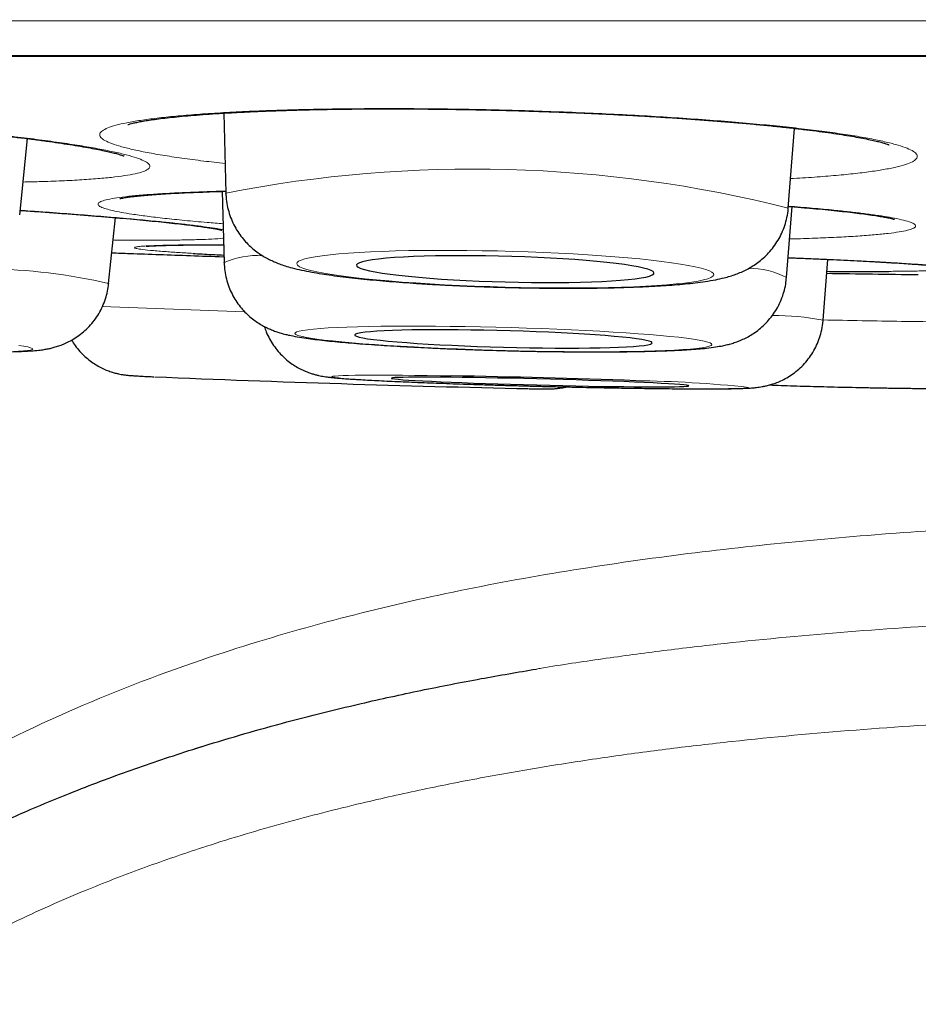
# Model space of a CAD drawing. Header units: millimetres. Extents: x 8 to 947, y 12 to 926.
# Tile 86 of 159: x 544.39 to 548.09, y 443.07 to 447.13. Entities that reach past the tile are written whole.
import ezdxf

# ---------------------------------------------------------------- set-up
doc = ezdxf.new("R2010")
doc.units = ezdxf.units.MM

msp = doc.modelspace()

# ---------------------------------------------------------------- linework, layer by layer
at = {"color": 8, "linetype": 'Continuous', "lineweight": 0}
msp.add_line((533.1748, 446.9781), (566.5704, 446.9781), dxfattribs=at)
at = {"color": 7, "linetype": 'Continuous', "lineweight": 30}
for p, q in [((533.2052, 446.9757), (566.5401, 446.9757)), ((545.2333, 446.7405), (545.2418, 446.4113)), ((547.5581, 446.3496), (547.5841, 446.6778)), ((544.3929, 446.3216), (544.4254, 446.6355)), ((545.227, 446.4181), (545.2346, 446.1247)), ((545.2421, 446.4091), (545.2418, 446.4113)), ((547.5509, 446.0628), (547.5741, 446.3553)), ((544.7592, 446.0381), (544.7867, 446.3099)), ((545.2346, 446.1242), (545.2346, 446.1247)), ((547.7015, 445.8871), (547.7211, 446.1378)), ((544.7592, 446.0381), (544.7589, 446.0372)), ((545.1127, 444.1209), (545.143, 444.1303))]:
    msp.add_line(p, q, dxfattribs=at)
at = {"color": 8, "linetype": 'Continuous', "lineweight": 0, "flags": 128}
for points in [[(546.3924, 446.0238), (546.4558, 446.0223), (546.5189, 446.0212), (546.5813, 446.0206), (546.6426, 446.0204), (546.7026, 446.0206), (546.7609, 446.0212), (546.8171, 446.0222), (546.8711, 446.0237), (546.9224, 446.0255), (546.9709, 446.0278), (547.0162, 446.0304), (547.058, 446.0334), (547.0963, 446.0368), (547.1307, 446.0404), (547.161, 446.0444), (547.1872, 446.0487), (547.209, 446.0533), (547.2264, 446.0581), (547.2392, 446.0631), (547.2474, 446.0683), (547.2509, 446.0737), (547.2498, 446.0792), (547.2439, 446.0848), (547.2334, 446.0904), (547.2183, 446.0962), (547.1987, 446.1019), (547.1747, 446.1076), (547.1464, 446.1132), (547.114, 446.1188), (547.0776, 446.1242), (547.0375, 446.1295), (546.9939, 446.1346), (546.947, 446.1396), (546.8971, 446.1443), (546.8444, 446.1487), (546.7893, 446.1529), (546.732, 446.1567), (546.6728, 446.1603), (546.6121, 446.1635), (546.5502, 446.1663), (546.4874, 446.1688), (546.4241, 446.1709), (546.3607, 446.1725), (546.2974, 446.1738), (546.2346, 446.1747), (546.1727, 446.1751), (546.112, 446.1751), (546.0528, 446.1747), (545.9955, 446.1739), (545.9404, 446.1726), (545.8877, 446.171), (545.8378, 446.1689), (545.7909, 446.1665), (545.7472, 446.1637), (545.7072, 446.1605), (545.6708, 446.157), (545.6384, 446.1531), (545.6101, 446.149), (545.5861, 446.1446), (545.5665, 446.1399), (545.5514, 446.135), (545.5409, 446.1299), (545.535, 446.1246), (545.5339, 446.1191), (545.5374, 446.1136), (545.5456, 446.1079), (545.5584, 446.1022), (545.5757, 446.0965), (545.5976, 446.0908), (545.6237, 446.0851), (545.6541, 446.0795), (545.6885, 446.074), (545.7267, 446.0686), (545.7686, 446.0634), (545.8139, 446.0584), (545.8624, 446.0536), (545.9137, 446.049), (545.9676, 446.0447), (546.0239, 446.0407), (546.0822, 446.037), (546.1422, 446.0336), (546.2035, 446.0306), (546.2659, 446.0279), (546.329, 446.0257), (546.3924, 446.0238)], [(546.3851, 445.7626), (546.4485, 445.761), (546.5116, 445.7597), (546.574, 445.7587), (546.6353, 445.758), (546.6953, 445.7575), (546.7536, 445.7574), (546.8099, 445.7575), (546.8638, 445.7579), (546.9152, 445.7586), (546.9636, 445.7596), (547.0089, 445.7608), (547.0508, 445.7624), (547.089, 445.7642), (547.1234, 445.7662), (547.1538, 445.7685), (547.1799, 445.771), (547.2018, 445.7737), (547.2191, 445.7766), (547.2319, 445.7797), (547.2401, 445.783), (547.2437, 445.7864), (547.2425, 445.79), (547.2366, 445.7936), (547.2261, 445.7974), (547.211, 445.8012), (547.1914, 445.8051), (547.1674, 445.809), (547.1391, 445.8129), (547.1067, 445.8168), (547.0704, 445.8206), (547.0303, 445.8244), (546.9867, 445.8281), (546.9398, 445.8317), (546.8898, 445.8352), (546.8372, 445.8386), (546.782, 445.8418), (546.7247, 445.8448), (546.6655, 445.8477), (546.6048, 445.8503), (546.5429, 445.8528), (546.4801, 445.855), (546.4169, 445.8569), (546.3534, 445.8586), (546.2901, 445.86), (546.2273, 445.8612), (546.1654, 445.862), (546.1047, 445.8626), (546.0456, 445.8629), (545.9882, 445.863), (545.9331, 445.8627), (545.8804, 445.8621), (545.8305, 445.8613), (545.7836, 445.8602), (545.74, 445.8588), (545.6999, 445.8571), (545.6635, 445.8552), (545.6311, 445.853), (545.6029, 445.8506), (545.5788, 445.848), (545.5592, 445.8452), (545.5441, 445.8422), (545.5336, 445.839), (545.5278, 445.8357), (545.5266, 445.8322), (545.5301, 445.8286), (545.5383, 445.8249), (545.5511, 445.8211), (545.5685, 445.8172), (545.5903, 445.8133), (545.6165, 445.8094), (545.6468, 445.8055), (545.6812, 445.8017), (545.7195, 445.7978), (545.7614, 445.7941), (545.8066, 445.7904), (545.8551, 445.7868), (545.9064, 445.7834), (545.9604, 445.7801), (546.0166, 445.777), (546.0749, 445.7741), (546.1349, 445.7713), (546.1963, 445.7688), (546.2586, 445.7665), (546.3217, 445.7644), (546.3851, 445.7626)], [(544.3878, 445.7598), (544.4086, 445.7611), (544.425, 445.7626), (544.4367, 445.7645), (544.4439, 445.7665), (544.4463, 445.7689)], [(544.4463, 445.7689), (544.4441, 445.7714), (544.4372, 445.7741), (544.4257, 445.7771), (544.4096, 445.7802), (544.389, 445.7835)], [(546.1703, 445.6578), (546.1256, 445.6585), (546.071, 445.6592), (546.019, 445.6598), (545.9697, 445.6603), (545.9236, 445.6605), (545.8808, 445.6607), (545.8417, 445.6607), (545.8062, 445.6605), (545.7748, 445.6602), (545.7476, 445.6597), (545.7246, 445.6591), (545.7061, 445.6583), (545.6921, 445.6574), (545.6827, 445.6564), (545.678, 445.6552), (545.678, 445.6539), (545.6826, 445.6525), (545.6919, 445.651), (545.7059, 445.6494), (545.7243, 445.6477), (545.7472, 445.6459), (545.7744, 445.644), (545.8058, 445.6421), (545.8411, 445.6401), (545.8803, 445.6381), (545.923, 445.636), (545.9691, 445.634), (546.0183, 445.6319), (546.0703, 445.6298), (546.1248, 445.6278), (546.1816, 445.6257), (546.2403, 445.6237), (546.3007, 445.6218), (546.3623, 445.6199), (546.4249, 445.6181), (546.4881, 445.6164), (546.5515, 445.6147), (546.6149, 445.6132), (546.6778, 445.6117), (546.74, 445.6104), (546.801, 445.6092), (546.8606, 445.6081), (546.9184, 445.6072), (546.9742, 445.6064), (547.0275, 445.6057), (547.0782, 445.6052), (547.1259, 445.6048), (547.1704, 445.6046), (547.2114, 445.6045), (547.2487, 445.6046), (547.2822, 445.6049), (547.3115, 445.6053), (547.3366, 445.6058), (547.3574, 445.6065), (547.3737, 445.6074), (547.3854, 445.6083), (547.3924, 445.6094), (547.3948, 445.6107), (547.3948, 445.6107)]]:
    msp.add_lwpolyline(points, dxfattribs=at)
at = {"color": 7, "linetype": 'Continuous', "lineweight": 30, "flags": 128}
for points in [[(546.3924, 446.045), (546.4465, 446.0437), (546.5003, 446.0429), (546.5532, 446.0426), (546.6048, 446.0426), (546.6548, 446.0431), (546.7027, 446.044), (546.7481, 446.0454), (546.7908, 446.0471), (546.8304, 446.0493), (546.8666, 446.0518), (546.899, 446.0547), (546.9275, 446.0579), (546.9518, 446.0614), (546.9717, 446.0652), (546.9871, 446.0693), (546.9978, 446.0736), (547.0038, 446.0781), (547.005, 446.0827), (547.0014, 446.0875), (546.993, 446.0923), (546.98, 446.0972), (546.9623, 446.1021), (546.9402, 446.1069), (546.9138, 446.1117), (546.8833, 446.1164), (546.8489, 446.1209), (546.811, 446.1252), (546.7699, 446.1294), (546.7257, 446.1332), (546.679, 446.1368), (546.63, 446.1401), (546.5792, 446.1431), (546.5268, 446.1457), (546.4735, 446.148), (546.4195, 446.1498), (546.3653, 446.1512), (546.3113, 446.1522), (546.2579, 446.1528), (546.2056, 446.153), (546.1548, 446.1527), (546.1058, 446.152), (546.0591, 446.1509), (546.0149, 446.1493), (545.9737, 446.1474), (545.9358, 446.1451), (545.9015, 446.1424), (545.871, 446.1393), (545.8446, 446.1359), (545.8225, 446.1322), (545.8048, 446.1283), (545.7918, 446.1241), (545.7834, 446.1197), (545.7798, 446.1152), (545.781, 446.1104), (545.787, 446.1056), (545.7977, 446.1008), (545.8131, 446.0959), (545.833, 446.091), (545.8573, 446.0862), (545.8858, 446.0815), (545.9182, 446.0769), (545.9544, 446.0724), (545.9939, 446.0682), (546.0366, 446.0642), (546.0821, 446.0605), (546.13, 446.057), (546.18, 446.0539), (546.2316, 446.0511), (546.2845, 446.0486), (546.3382, 446.0466), (546.3924, 446.045)], [(546.3851, 445.7762), (546.4393, 445.7749), (546.493, 445.7739), (546.5459, 445.7731), (546.5975, 445.7727), (546.6475, 445.7725), (546.6954, 445.7726), (546.7409, 445.773), (546.7836, 445.7738), (546.8232, 445.7748), (546.8593, 445.776), (546.8917, 445.7776), (546.9202, 445.7794), (546.9445, 445.7814), (546.9644, 445.7837), (546.9798, 445.7861), (546.9905, 445.7888), (546.9965, 445.7916), (546.9977, 445.7946), (546.9941, 445.7977), (546.9857, 445.8009), (546.9727, 445.8042), (546.955, 445.8075), (546.9329, 445.8108), (546.9065, 445.8141), (546.876, 445.8174), (546.8417, 445.8207), (546.8038, 445.8238), (546.7626, 445.8269), (546.7185, 445.8298), (546.6717, 445.8326), (546.6227, 445.8352), (546.5719, 445.8375), (546.5196, 445.8397), (546.4662, 445.8417), (546.4122, 445.8434), (546.358, 445.8448), (546.304, 445.846), (546.2507, 445.8469), (546.1984, 445.8475), (546.1475, 445.8478), (546.0985, 445.8478), (546.0518, 445.8476), (546.0077, 445.847), (545.9665, 445.8461), (545.9286, 445.845), (545.8942, 445.8436), (545.8638, 445.8419), (545.8373, 445.84), (545.8152, 445.8378), (545.7976, 445.8355), (545.7845, 445.8329), (545.7761, 445.8302), (545.7726, 445.8272), (545.7737, 445.8242), (545.7797, 445.8211), (545.7905, 445.8178), (545.8058, 445.8145), (545.8257, 445.8112), (545.85, 445.8079), (545.8785, 445.8046), (545.9109, 445.8013), (545.9471, 445.7981), (545.9867, 445.795), (546.0294, 445.792), (546.0749, 445.7892), (546.1228, 445.7865), (546.1727, 445.784), (546.2244, 445.7817), (546.2772, 445.7796), (546.331, 445.7778), (546.3851, 445.7762)], [(547.1488, 445.617), (547.1465, 445.6181), (547.1393, 445.6194), (547.1274, 445.6208), (547.111, 445.6223), (547.09, 445.6238), (547.0646, 445.6254), (547.0352, 445.6271), (547.0018, 445.6288), (546.9648, 445.6306), (546.9244, 445.6324), (546.881, 445.6341), (546.8349, 445.6359), (546.7864, 445.6376), (546.736, 445.6393), (546.6841, 445.641), (546.6309, 445.6425), (546.577, 445.644), (546.5229, 445.6455), (546.4688, 445.6468), (546.4152, 445.648), (546.3626, 445.649), (546.3113, 445.65), (546.2618, 445.6508), (546.2145, 445.6515), (546.1696, 445.652), (546.1277, 445.6524), (546.0889, 445.6526), (546.0536, 445.6527), (546.0221, 445.6526), (545.9947, 445.6523), (545.9714, 445.6519), (545.9526, 445.6513), (545.9384, 445.6506), (545.9288, 445.6498), (545.924, 445.6488), (545.9239, 445.6477), (545.9287, 445.6465), (545.9382, 445.6452), (545.9524, 445.6437), (545.9712, 445.6422), (545.9944, 445.6406), (546.0218, 445.639), (546.0532, 445.6373), (546.0885, 445.6355), (546.1272, 445.6338), (546.1691, 445.632), (546.2139, 445.6302), (546.2613, 445.6285), (546.3107, 445.6268), (546.362, 445.6251), (546.4146, 445.6235), (546.4681, 445.6219), (546.5222, 445.6205), (546.5764, 445.6191), (546.6303, 445.6179), (546.6834, 445.6167), (546.7354, 445.6157), (546.7858, 445.6148), (546.8343, 445.6141), (546.8805, 445.6135), (546.9239, 445.613), (546.9643, 445.6127), (547.0014, 445.6126), (547.0348, 445.6126), (547.0643, 445.6128), (547.0897, 445.6131), (547.1107, 445.6136), (547.1273, 445.6142), (547.1392, 445.615), (547.1464, 445.6159), (547.1488, 445.617)]]:
    msp.add_lwpolyline(points, dxfattribs=at)
at = {"color": 8, "linetype": 'Continuous', "lineweight": 0}
for centre, radius, start, end in [((546.2616, 441.1943), 5.3158, 75.8839, 101.0607), ((545.3691, 445.828), 0.3258, 85.9024, 114.3896), ((544.234, 443.8062), 2.2929, 76.7581, 89.3739), ((547.4058, 445.797), 0.3028, 61.3884, 92.267), ((547.7002, 516.5435), 70.6619, 267.592676, 268.068863), ((547.5058, 444.8892), 1.0169, 78.9006, 90.7653), ((548.5591, 483.7568), 37.878, 268.70099, 269.19215), ((548.5109, 477.6131), 31.7342, 269.12267, 270.37578), ((546.8729, 440.721), 4.9174, 83.908, 89.3312)]:
    msp.add_arc(centre, radius, start, end, dxfattribs=at)
at = {"color": 7, "linetype": 'Continuous', "lineweight": 30}
for centre, radius, start, end in [((549.8726, 576.0629), 130, 269.049736, 269.215851), ((548.2116, 524.1377), 78.5514, 267.619896, 268.742469), ((545.5303, 406.3166), 39.3464, 87.9609, 89.06801)]:
    msp.add_arc(centre, radius, start, end, dxfattribs=at)
at = {"color": 8, "linetype": 'Continuous', "lineweight": 0}
for points, knots in [([(549.8726, 447.1205), (549.7357, 447.1205), (549.4617, 447.1205), (549.051, 447.1205), (548.6401, 447.1205), (548.2291, 447.1204), (547.8184, 447.1204), (547.4078, 447.1203), (546.9976, 447.1203), (546.5879, 447.1203), (546.1794, 447.1203), (545.7722, 447.1203), (545.3667, 447.1203), (544.9906, 447.1203), (544.6435, 447.1204), (544.3249, 447.1204), (544.0081, 447.1204), (543.6697, 447.1204), (543.3105, 447.1204), (542.9314, 447.1204), (542.5556, 447.1204), (542.1831, 447.1204), (541.8143, 447.1204), (541.4139, 447.1203), (540.9839, 447.1203), (540.5261, 447.1203), (540.0763, 447.1203), (539.6984, 447.1204), (539.3894, 447.1204), (539.1458, 447.1204), (538.9053, 447.1205), (538.6434, 447.1205), (538.3616, 447.1206), (538.0614, 447.1207), (537.7669, 447.1207), (537.4782, 447.1208), (537.1956, 447.1209), (536.9232, 447.1209), (536.6608, 447.1209), (536.4083, 447.121), (536.1618, 447.121), (535.9216, 447.1211), (535.6878, 447.1211), (535.4652, 447.1212), (535.2534, 447.1213), (535.0519, 447.1214), (534.8565, 447.1215), (534.6674, 447.1216), (534.4847, 447.1217), (534.3084, 447.1218), (534.1387, 447.122), (533.9849, 447.1221), (533.8461, 447.1222), (533.7209, 447.1223), (533.6005, 447.1224), (533.4731, 447.1226), (533.3407, 447.1227), (533.2055, 447.1228), (533.0788, 447.1229), (532.9606, 447.123), (532.8511, 447.1232), (532.7518, 447.1233), (532.6623, 447.1235), (532.5822, 447.1236), (532.5103, 447.1238), (532.4468, 447.124), (532.3915, 447.1242), (532.3396, 447.1245), (532.2945, 447.1247), (532.2626, 447.125), (532.2448, 447.1253), (532.2428, 447.1255), (532.2419, 447.1256)], [0, 0, 0, 0, 0.014859, 0.02972, 0.044578, 0.059511, 0.074446, 0.089379, 0.104424, 0.119471, 0.134516, 0.149637, 0.16476, 0.17988, 0.191975, 0.20407, 0.216183, 0.228296, 0.243135, 0.257977, 0.272817, 0.28773, 0.302646, 0.317559, 0.33689, 0.35622, 0.375621, 0.395023, 0.406047, 0.417072, 0.42811, 0.439147, 0.453622, 0.468098, 0.482572, 0.497115, 0.511659, 0.526202, 0.540185, 0.554169, 0.568152, 0.582196, 0.596241, 0.610285, 0.623524, 0.636768, 0.650044, 0.66332, 0.676619, 0.689917, 0.703248, 0.716584, 0.727653, 0.738723, 0.749806, 0.760889, 0.775425, 0.789962, 0.804498, 0.819102, 0.833708, 0.848312, 0.862354, 0.876398, 0.89044, 0.904543, 0.918647, 0.93275, 0.951562, 0.970391, 0.986525, 1, 1, 1, 1]), ([(547.0594, 446.7238), (547.0154, 446.7265), (546.9272, 446.7318), (546.79, 446.7387), (546.6504, 446.7447), (546.5091, 446.7498), (546.3671, 446.7538), (546.2252, 446.7567), (546.0846, 446.7586), (545.9464, 446.7595), (545.8115, 446.7592), (545.6807, 446.7578), (545.555, 446.7554), (545.4354, 446.752), (545.3229, 446.7475), (545.218, 446.742), (545.1214, 446.7355), (545.0339, 446.7281), (544.9565, 446.7199), (544.8892, 446.7108), (544.8326, 446.7011), (544.7871, 446.6906), (544.7534, 446.6796), (544.7314, 446.668), (544.7212, 446.656), (544.7228, 446.6437), (544.7367, 446.6311), (544.7624, 446.6183), (544.7997, 446.6054), (544.8483, 446.5926), (544.9082, 446.5799), (544.9787, 446.5673), (545.0594, 446.555), (545.1455, 446.5435), (545.2088, 446.5364), (545.2386, 446.5331)], [0, 0, 0, 0, 0.030354, 0.060816, 0.091278, 0.121631, 0.151985, 0.182447, 0.212909, 0.243263, 0.273617, 0.304079, 0.334541, 0.364894, 0.395248, 0.42571, 0.456172, 0.486526, 0.516879, 0.547342, 0.577804, 0.608157, 0.638511, 0.668973, 0.699435, 0.729789, 0.760142, 0.790604, 0.821067, 0.85142, 0.881774, 0.912236, 0.942698, 0.973052, 1, 1, 1, 1]), ([(544.4069, 446.4567), (544.4293, 446.4572), (544.486, 446.4584), (544.5672, 446.4614), (544.6509, 446.4658), (544.7243, 446.4711), (544.7871, 446.4775), (544.839, 446.4848), (544.8797, 446.4929), (544.9088, 446.5018), (544.9259, 446.5115), (544.9311, 446.5219), (544.9245, 446.5329), (544.906, 446.5443), (544.8755, 446.5563), (544.8334, 446.5686), (544.7801, 446.5812), (544.7161, 446.5939), (544.6414, 446.6068), (544.5568, 446.6196), (544.463, 446.6324), (544.3607, 446.645), (544.2503, 446.6573), (544.1326, 446.6692), (544.0091, 446.6808), (543.9223, 446.688), (543.879, 446.6916)], [0, 0, 0, 0, 0.0276382, 0.0699886, 0.1123391, 0.1545388, 0.1967385, 0.2390889, 0.2814394, 0.3236391, 0.3658388, 0.4081892, 0.4505397, 0.4927394, 0.5349391, 0.5772896, 0.61964, 0.6618397, 0.7040394, 0.7463899, 0.7887404, 0.8309401, 0.8731297, 0.91547, 0.9578104, 1, 1, 1, 1]), ([(547.5677, 446.4708), (547.5844, 446.4717), (547.6358, 446.4745), (547.7127, 446.4802), (547.7982, 446.4877), (547.8733, 446.4962), (547.9378, 446.5054), (547.9915, 446.5154), (548.0341, 446.526), (548.0652, 446.5371), (548.0842, 446.5488), (548.0913, 446.5609), (548.0866, 446.5733), (548.07, 446.586), (548.0413, 446.5988), (548.0011, 446.6116), (547.9496, 446.6245), (547.8873, 446.6372), (547.8141, 446.6497), (547.731, 446.6618), (547.6385, 446.6736), (547.5375, 446.685), (547.4282, 446.6957), (547.3115, 446.7058), (547.1888, 446.7153), (547.1025, 446.721), (547.0594, 446.7238)], [0, 0, 0, 0, 0.020507, 0.063168, 0.105828, 0.148337, 0.190846, 0.233507, 0.276167, 0.318676, 0.361185, 0.403845, 0.446506, 0.489015, 0.531523, 0.574184, 0.616844, 0.659353, 0.701862, 0.744523, 0.787183, 0.829692, 0.872193, 0.914846, 0.957499, 1, 1, 1, 1]), ([(545.2416, 446.4194), (545.2411, 446.4194), (545.2051, 446.4186), (545.1407, 446.4164), (545.05, 446.4127), (544.9697, 446.4084), (544.8994, 446.4034), (544.84, 446.3978), (544.7916, 446.3917), (544.7544, 446.385), (544.7289, 446.378), (544.7156, 446.3705), (544.7142, 446.3626), (544.7245, 446.3545), (544.7455, 446.3465), (544.775, 446.3389), (544.8105, 446.3317), (544.8567, 446.324), (544.9155, 446.3157), (544.9883, 446.307), (545.0713, 446.2984), (545.1518, 446.2908), (545.2082, 446.2863), (545.2304, 446.2846)], [0, 0, 0, 0, 0.000631, 0.052728, 0.105011, 0.157294, 0.209391, 0.261488, 0.313771, 0.366054, 0.418151, 0.470248, 0.522531, 0.574814, 0.626911, 0.670326, 0.713795, 0.75721, 0.809307, 0.86159, 0.913873, 0.96597, 1, 1, 1, 1]), ([(545.0727, 446.2824), (545.0545, 446.2845), (545.018, 446.2886), (544.9493, 446.2956), (544.8665, 446.3035), (544.7671, 446.3122), (544.6598, 446.3209), (544.5447, 446.3297), (544.4559, 446.3361), (544.4041, 446.3396), (544.3948, 446.3402)], [0, 0, 0, 0, 0.111887, 0.223775, 0.372268, 0.521291, 0.670314, 0.818807, 0.9673, 1, 1, 1, 1]), ([(547.8632, 446.3276), (547.8451, 446.3298), (547.8088, 446.3342), (547.7404, 446.3414), (547.6587, 446.3492), (547.592, 446.3546), (547.5587, 446.3574)], [0, 0, 0, 0, 0.215261, 0.430523, 0.716204, 1, 1, 1, 1]), ([(547.5635, 446.2221), (547.5699, 446.2222), (547.6115, 446.2232), (547.6803, 446.2256), (547.7683, 446.2294), (547.8461, 446.234), (547.9138, 446.2391), (547.9708, 446.2448), (548.0163, 446.2511), (548.0504, 446.2578), (548.0729, 446.265), (548.0836, 446.2726), (548.082, 446.2805), (548.0684, 446.2888), (548.0432, 446.2972), (548.0085, 446.3053), (547.9662, 446.3131), (547.9194, 446.3203), (547.8819, 446.3252), (547.8632, 446.3276)], [0, 0, 0, 0, 0.01163, 0.075304, 0.138979, 0.202881, 0.266783, 0.330458, 0.394133, 0.458035, 0.521937, 0.585612, 0.649286, 0.713188, 0.777091, 0.840765, 0.893822, 0.946944, 1, 1, 1, 1]), ([(545.2311, 446.2601), (545.226, 446.2611), (545.211, 446.264), (545.1761, 446.2693), (545.1294, 446.2757), (545.0916, 446.2802), (545.0727, 446.2824)], [0, 0, 0, 0, 0.145325, 0.430099, 0.715226, 1, 1, 1, 1]), ([(544.7774, 446.2178), (544.7852, 446.2177), (544.8281, 446.2171), (544.898, 446.2168), (544.9855, 446.2169), (545.0626, 446.2178), (545.13, 446.2193), (545.1854, 446.2217), (545.2191, 446.2236), (545.231, 446.225), (545.232, 446.2251)], [0, 0, 0, 0, 0.0355991, 0.1939022, 0.3522052, 0.5110739, 0.6699426, 0.8282456, 0.9865487, 1, 1, 1, 1]), ([(545.2327, 446.1984), (545.2318, 446.1984), (545.1996, 446.1984), (545.1446, 446.1982), (545.07, 446.1976), (545.0077, 446.1966), (544.9558, 446.1953), (544.9149, 446.1935), (544.8858, 446.1914), (544.8688, 446.189), (544.8635, 446.1862), (544.8702, 446.1832), (544.8906, 446.1795), (544.9215, 446.176), (544.9571, 446.1728), (544.9945, 446.1698), (545.0425, 446.1664), (545.0865, 446.1637), (545.1071, 446.1625)], [0, 0, 0, 0, 0.001847, 0.072277, 0.142708, 0.21115, 0.279592, 0.350022, 0.420453, 0.488895, 0.557337, 0.627767, 0.698198, 0.784369, 0.827951, 0.871533, 0.939975, 1, 1, 1, 1]), ([(548.0339, 446.1215), (548.0166, 446.1226), (547.9819, 446.1248), (547.9163, 446.1284), (547.8374, 446.1325), (547.7416, 446.1371), (547.6484, 446.1413), (547.5837, 446.1439), (547.5574, 446.145)], [0, 0, 0, 0, 0.14477, 0.290124, 0.480269, 0.670414, 0.866083, 1, 1, 1, 1]), ([(547.9721, 446.0886), (547.9963, 446.0888), (548.0453, 446.0892), (548.1048, 446.0903), (548.1538, 446.0917), (548.1915, 446.0936), (548.2177, 446.0957), (548.232, 446.0983), (548.2341, 446.1011), (548.2246, 446.1042), (548.2029, 446.1077), (548.1665, 446.1117), (548.1217, 446.1155), (548.0747, 446.1189), (548.0475, 446.1206), (548.0339, 446.1215)], [0, 0, 0, 0, 0.079597, 0.160703, 0.23952, 0.318336, 0.399443, 0.480549, 0.559365, 0.638182, 0.719288, 0.800394, 0.899626, 0.949813, 1, 1, 1, 1]), ([(549.8726, 445.0737), (549.5558, 445.0712), (548.9222, 445.0662), (547.9725, 445.015), (547.026, 444.9206), (546.0877, 444.7636), (545.283, 444.548), (544.6165, 444.2943), (544.0825, 444.0321), (543.5796, 443.7139), (543.1201, 443.335), (542.7194, 442.8942), (542.3906, 442.3978), (542.1407, 441.8558), (542.0418, 441.472), (541.9923, 441.28)], [0, 0, 0, 0, 0.10003, 0.200056, 0.300173, 0.400239, 0.500131, 0.562636, 0.625145, 0.687668, 0.750125, 0.812616, 0.875055, 0.937489, 1, 1, 1, 1]), ([(546.5209, 444.4499), (546.5279, 444.4511), (546.6182, 444.4669), (546.7926, 444.4924), (547.0441, 444.5266), (547.3809, 444.5659), (547.8055, 444.6057), (548.3185, 444.6394), (548.8352, 444.6621), (549.1805, 444.669), (549.3534, 444.6724)], [0, 0, 0, 0, 0.00757, 0.096941, 0.186312, 0.275893, 0.455223, 0.636568, 0.818066, 1, 1, 1, 1]), ([(549.8726, 444.2689), (549.703, 444.2683), (549.3635, 444.267), (548.8543, 444.255), (548.3452, 444.2338), (547.8351, 444.2008), (547.4102, 444.1618), (547.07, 444.1223), (546.815, 444.0882), (546.5605, 444.0493), (546.3064, 444.005), (546.0532, 443.9548), (545.7774, 443.8932), (545.4798, 443.8171), (545.1877, 443.73), (544.9246, 443.6401), (544.7161, 443.5602), (544.536, 443.4841), (544.3835, 443.4144), (544.2332, 443.3399), (544.0847, 443.2598), (543.9385, 443.1739), (543.7944, 443.0813), (543.6537, 442.9821), (543.5169, 442.8756), (543.3839, 442.7607), (543.256, 442.6368), (543.1347, 442.5041), (543.0368, 442.3825), (542.9594, 442.275), (542.8991, 442.1837), (542.832, 442.0724), (542.7615, 441.9397), (542.6913, 441.784), (542.6301, 441.6244), (542.5973, 441.5155), (542.5808, 441.461)], [0, 0, 0, 0, 0.060628, 0.121302, 0.182117, 0.242982, 0.304429, 0.335184, 0.365947, 0.396828, 0.427722, 0.45866, 0.489617, 0.529312, 0.569067, 0.59908, 0.629092, 0.649146, 0.669115, 0.689144, 0.709172, 0.729462, 0.74975, 0.770355, 0.790957, 0.811704, 0.83322, 0.854758, 0.876269, 0.889489, 0.902709, 0.915993, 0.936821, 0.957651, 0.978825, 1, 1, 1, 1])]:
    msp.add_open_spline(points, degree=3, knots=knots, dxfattribs=at)
at = {"color": 7, "linetype": 'Continuous', "lineweight": 30}
for points, knots in [([(541.6728, 446.7244), (541.6727, 446.7244), (541.6723, 446.7243), (541.6751, 446.7251), (541.6815, 446.7267), (541.6923, 446.7289), (541.7075, 446.7315), (541.7274, 446.7344), (541.7517, 446.7374), (541.7806, 446.7404), (541.8139, 446.7433), (541.8517, 446.746), (541.894, 446.7486), (541.9405, 446.7509), (541.991, 446.753), (542.0452, 446.7547), (542.103, 446.7561), (542.164, 446.7572), (542.2279, 446.7579), (542.2944, 446.7582), (542.3633, 446.7581), (542.4341, 446.7577), (542.5067, 446.7569), (542.5807, 446.7558), (542.6562, 446.7542), (542.7336, 446.7523), (542.8129, 446.7501), (542.8939, 446.7474), (542.976, 446.7444), (543.0589, 446.7411), (543.1421, 446.7374), (543.2253, 446.7334), (543.3086, 446.7291), (543.3916, 446.7245), (543.4744, 446.7196), (543.5566, 446.7144), (543.6381, 446.7089), (543.7186, 446.7032), (543.7967, 446.6973), (543.8611, 446.6922), (543.9245, 446.687), (543.9878, 446.6816), (544.0609, 446.675), (544.1319, 446.6682), (544.2005, 446.6613), (544.2666, 446.6543), (544.3301, 446.6471), (544.3908, 446.6399), (544.4483, 446.6327), (544.5025, 446.6255), (544.5531, 446.6183), (544.6002, 446.6111), (544.6436, 446.604), (544.6829, 446.5971), (544.7179, 446.5904), (544.7472, 446.5843), (544.7717, 446.5787), (544.7915, 446.5737), (544.8065, 446.5695), (544.8166, 446.5662), (544.8219, 446.5643), (544.824, 446.5633), (544.8235, 446.5636), (544.8234, 446.5636)], [0, 0, 0, 0, 0.003264, 0.013828, 0.025563, 0.038456, 0.052415, 0.067285, 0.082878, 0.098762, 0.115071, 0.131913, 0.14918, 0.166787, 0.184661, 0.202738, 0.220959, 0.239274, 0.257636, 0.275993, 0.294303, 0.312532, 0.330655, 0.34865, 0.366516, 0.38449, 0.402752, 0.421087, 0.439466, 0.457857, 0.476222, 0.494533, 0.51275, 0.531051, 0.549359, 0.567659, 0.585962, 0.604279, 0.622617, 0.640085, 0.64974, 0.668, 0.686213, 0.704401, 0.722572, 0.740733, 0.758891, 0.77705, 0.795198, 0.813122, 0.831055, 0.848943, 0.866732, 0.884352, 0.901722, 0.918741, 0.933513, 0.949053, 0.964373, 0.977245, 0.989092, 0.99983, 1, 1, 1, 1]), ([(544.8385, 446.6932), (544.8385, 446.6932), (544.8381, 446.6931), (544.8412, 446.6942), (544.8479, 446.6962), (544.859, 446.6991), (544.8745, 446.7025), (544.8946, 446.7065), (544.9191, 446.7106), (544.9482, 446.7149), (544.9817, 446.7192), (545.0196, 446.7235), (545.062, 446.7278), (545.1087, 446.7319), (545.1593, 446.7358), (545.2138, 446.7395), (545.2718, 446.7429), (545.333, 446.746), (545.3972, 446.7488), (545.464, 446.7513), (545.5331, 446.7534), (545.6042, 446.7551), (545.6771, 446.7565), (545.7513, 446.7575), (545.827, 446.7581), (545.9044, 446.7583), (545.9838, 446.7582), (546.0649, 446.7577), (546.147, 446.7568), (546.2299, 446.7555), (546.3132, 446.7539), (546.3965, 446.7519), (546.4796, 446.7496), (546.5625, 446.7469), (546.6452, 446.7438), (546.7273, 446.7404), (546.8085, 446.7367), (546.8888, 446.7327), (546.9664, 446.7284), (547.0202, 446.7251), (547.0612, 446.7226), (547.1032, 446.7199), (547.166, 446.7156), (547.2385, 446.7102), (547.3087, 446.7046), (547.3765, 446.6988), (547.4417, 446.6928), (547.5043, 446.6866), (547.5639, 446.6802), (547.6203, 446.6737), (547.6732, 446.6671), (547.7225, 446.6605), (547.7683, 446.6538), (547.8101, 446.6471), (547.8478, 446.6405), (547.881, 446.6341), (547.9084, 446.6282), (547.9309, 446.6229), (547.948, 446.6183), (547.9608, 446.6145), (547.9689, 446.6117), (547.9732, 446.61), (547.9733, 446.6099), (547.9733, 446.6099)], [0, 0, 0, 0, 0.004213, 0.015038, 0.026975, 0.040009, 0.054058, 0.06898, 0.084603, 0.100549, 0.116841, 0.133678, 0.150953, 0.168583, 0.186493, 0.20462, 0.222905, 0.241294, 0.259738, 0.27819, 0.296601, 0.314937, 0.33317, 0.351278, 0.369256, 0.387273, 0.405624, 0.424053, 0.442531, 0.461025, 0.479498, 0.497919, 0.516252, 0.534622, 0.553032, 0.571433, 0.589834, 0.608246, 0.626677, 0.644123, 0.646514, 0.65622, 0.674569, 0.692868, 0.711138, 0.729386, 0.747619, 0.765843, 0.78406, 0.802256, 0.82021, 0.838162, 0.85605, 0.87381, 0.891367, 0.908631, 0.925487, 0.939903, 0.955044, 0.968468, 0.98102, 0.992581, 1, 1, 1, 1]), ([(544.8055, 446.3886), (544.8054, 446.3885), (544.8053, 446.3885), (544.8087, 446.3894), (544.8159, 446.3908), (544.8275, 446.3928), (544.8436, 446.3951), (544.8645, 446.3977), (544.8901, 446.4004), (544.9202, 446.4031), (544.9547, 446.4057), (544.9934, 446.4083), (545.0362, 446.4108), (545.0831, 446.413), (545.1338, 446.4151), (545.1864, 446.417), (545.2236, 446.4181), (545.2416, 446.4186)], [0, 0, 0, 0, 0.022447, 0.069913, 0.123195, 0.182101, 0.246026, 0.314092, 0.385356, 0.458959, 0.534096, 0.609759, 0.687775, 0.766499, 0.845792, 0.925553, 1, 1, 1, 1]), ([(545.2423, 446.4112), (545.2423, 446.4057), (545.2424, 446.3884), (545.2469, 446.36), (545.2553, 446.3267), (545.2671, 446.2955), (545.2818, 446.2665), (545.2988, 446.2399), (545.3177, 446.2161), (545.3378, 446.1951), (545.3586, 446.177), (545.3796, 446.1615), (545.4005, 446.1483), (545.4212, 446.1372), (545.442, 446.1275), (545.4638, 446.1189), (545.4881, 446.1106), (545.518, 446.102), (545.5535, 446.0935), (545.5938, 446.0855), (545.6352, 446.0786), (545.6782, 446.0722), (545.7238, 446.0663), (545.7724, 446.0607), (545.8227, 446.0555), (545.8748, 446.0506), (545.9287, 446.0461), (545.9844, 446.042), (546.0416, 446.0381), (546.1002, 446.0346), (546.1599, 446.0314), (546.2206, 446.0286), (546.282, 446.0261), (546.3394, 446.0241), (546.3763, 446.0231), (546.3924, 446.0227)], [0, 0, 0, 0, 0.010351, 0.032262, 0.053675, 0.074637, 0.095183, 0.115326, 0.135071, 0.154419, 0.173404, 0.192162, 0.211007, 0.230323, 0.250808, 0.273478, 0.29988, 0.332768, 0.378239, 0.424424, 0.466469, 0.50628, 0.5482, 0.588651, 0.628193, 0.667144, 0.705692, 0.743951, 0.782, 0.819894, 0.857674, 0.895369, 0.933006, 0.970604, 1, 1, 1, 1]), ([(544.3948, 446.3399), (544.4054, 446.3392), (544.4403, 446.3368), (544.4978, 446.3327), (544.5671, 446.3276), (544.6343, 446.3225), (544.699, 446.3173), (544.7609, 446.3122), (544.8196, 446.3071), (544.875, 446.3021), (544.9269, 446.2972), (544.9754, 446.2923), (545.0203, 446.2876), (545.0614, 446.283), (545.0984, 446.2785), (545.1312, 446.2743), (545.1597, 446.2703), (545.1781, 446.2674), (545.1911, 446.2653), (545.2017, 446.2634), (545.2129, 446.2613), (545.2211, 446.2595), (545.2254, 446.2584), (545.2254, 446.2584), (545.2254, 446.2584)], [0, 0, 0, 0, 0.023338, 0.076892, 0.131172, 0.185601, 0.240089, 0.294511, 0.348767, 0.402757, 0.456347, 0.510114, 0.563609, 0.616813, 0.669662, 0.722045, 0.773781, 0.82458, 0.839453, 0.867916, 0.909551, 0.947519, 0.981186, 1, 1, 1, 1]), ([(546.3924, 446.0227), (546.4033, 446.0224), (546.4348, 446.0216), (546.4869, 446.0205), (546.5484, 446.0197), (546.6092, 446.0192), (546.6691, 446.0191), (546.7278, 446.0194), (546.7852, 446.0201), (546.8409, 446.0212), (546.8948, 446.0227), (546.9468, 446.0246), (546.9967, 446.027), (547.0444, 446.0298), (547.0901, 446.033), (547.1337, 446.0368), (547.1759, 446.0414), (547.2178, 446.0469), (547.2566, 446.0535), (547.2901, 446.0608), (547.3177, 446.0684), (547.3413, 446.0762), (547.3641, 446.0852), (547.3868, 446.096), (547.4097, 446.1089), (547.4327, 446.1245), (547.4556, 446.143), (547.4776, 446.1647), (547.4981, 446.1893), (547.5164, 446.2166), (547.5319, 446.2462), (547.5443, 446.2777), (547.5531, 446.3116), (547.5576, 446.3358), (547.5579, 446.3489), (547.558, 446.3496)], [0, 0, 0, 0, 0.01981, 0.057469, 0.095146, 0.132852, 0.170605, 0.208427, 0.246341, 0.284381, 0.322586, 0.361012, 0.399736, 0.438869, 0.478583, 0.519159, 0.561088, 0.605353, 0.654304, 0.694495, 0.722263, 0.746926, 0.768975, 0.789541, 0.809506, 0.829409, 0.849521, 0.869996, 0.890789, 0.911797, 0.932932, 0.954136, 0.975377, 0.998719, 1, 1, 1, 1]), ([(547.5586, 446.3565), (547.5643, 446.3561), (547.5898, 446.3541), (547.6323, 446.3504), (547.6855, 446.3456), (547.735, 446.3408), (547.7809, 446.3359), (547.823, 446.3311), (547.861, 446.3263), (547.8948, 446.3217), (547.9242, 446.3173), (547.9486, 446.3131), (547.9658, 446.3099), (547.9785, 446.3072), (547.9876, 446.305), (547.9932, 446.3035), (547.9956, 446.3027), (547.995, 446.3029), (547.995, 446.3029)], [0, 0, 0, 0, 0.022698, 0.103146, 0.18305, 0.262517, 0.341933, 0.420806, 0.499021, 0.576396, 0.652654, 0.727369, 0.797563, 0.839854, 0.897827, 0.950362, 0.997093, 1, 1, 1, 1]), ([(544.9144, 446.1919), (544.9143, 446.1919), (544.9138, 446.1918), (544.916, 446.1921), (544.9211, 446.1926), (544.9308, 446.1932), (544.9449, 446.194), (544.9637, 446.1948), (544.9873, 446.1956), (545.0155, 446.1963), (545.048, 446.1969), (545.0847, 446.1974), (545.1252, 446.1978), (545.1698, 446.198), (545.2057, 446.1982), (545.2278, 446.1982), (545.2327, 446.1982)], [0, 0, 0, 0, 0.004639, 0.0546384, 0.1138987, 0.1822379, 0.258402, 0.3405115, 0.4266938, 0.5154676, 0.6058066, 0.6970474, 0.788481, 0.8807622, 0.9739082, 1, 1, 1, 1]), ([(545.234, 446.1473), (545.2333, 446.1474), (545.1861, 446.149), (545.0969, 446.1521), (544.9679, 446.1566), (544.8596, 446.1605), (544.7965, 446.1628), (544.7719, 446.1637)], [0, 0, 0, 0, 0.003932, 0.283826, 0.553886, 0.825822, 1, 1, 1, 1]), ([(545.1071, 446.1625), (545.1099, 446.1623), (545.136, 446.1607), (545.178, 446.1583), (545.2211, 446.1562), (545.2338, 446.1555)], [0, 0, 0, 0, 0.0778906, 0.7296319, 1, 1, 1, 1]), ([(545.2346, 446.1246), (545.2353, 446.1134), (545.2365, 446.0907), (545.2433, 446.0573), (545.2534, 446.0253), (545.2667, 445.9953), (545.2825, 445.9678), (545.3005, 445.9428), (545.3202, 445.9205), (545.3408, 445.9012), (545.3618, 445.8848), (545.3823, 445.8713), (545.4021, 445.8602), (545.4209, 445.8513), (545.4389, 445.844), (545.4566, 445.8378), (545.4748, 445.8324), (545.4953, 445.8271), (545.5217, 445.8215), (545.5532, 445.816), (545.5895, 445.8107), (545.6274, 445.806), (545.6679, 445.8016), (545.7115, 445.7974), (545.7569, 445.7934), (545.8045, 445.7897), (545.8543, 445.7861), (545.9061, 445.7827), (545.9599, 445.7795), (546.0155, 445.7765), (546.0727, 445.7736), (546.1312, 445.7709), (546.1908, 445.7685), (546.2512, 445.7662), (546.3112, 445.7642), (546.3559, 445.7629), (546.3802, 445.7622), (546.3851, 445.7621)], [0, 0, 0, 0, 0.02051, 0.041445, 0.061874, 0.081828, 0.101314, 0.120325, 0.138829, 0.156763, 0.174051, 0.190674, 0.206785, 0.222799, 0.239264, 0.256902, 0.276839, 0.300785, 0.332002, 0.379525, 0.422405, 0.462241, 0.50432, 0.544363, 0.583294, 0.621564, 0.659406, 0.696955, 0.734296, 0.771485, 0.808562, 0.845555, 0.882488, 0.919376, 0.956234, 0.991133, 1, 1, 1, 1]), ([(547.5574, 446.1449), (547.573, 446.1442), (547.611, 446.1427), (547.6683, 446.1402), (547.7294, 446.1375), (547.7873, 446.1348), (547.8417, 446.1321), (547.8928, 446.1294), (547.9403, 446.1269), (547.9843, 446.1243), (548.0245, 446.1218), (548.0608, 446.1194), (548.0929, 446.1171), (548.1208, 446.115), (548.1392, 446.1134), (548.1521, 446.1121), (548.1626, 446.1111), (548.1735, 446.1099), (548.1814, 446.1088), (548.1853, 446.1082), (548.1851, 446.1083), (548.1851, 446.1083)], [0, 0, 0, 0, 0.044598, 0.108101, 0.171584, 0.234925, 0.298018, 0.360725, 0.423464, 0.486161, 0.548628, 0.610819, 0.672648, 0.733955, 0.794454, 0.814332, 0.84757, 0.897742, 0.94303, 0.982114, 1, 1, 1, 1]), ([(542.4483, 446.1056), (542.4502, 446.0952), (542.454, 446.0738), (542.4642, 446.0429), (542.4774, 446.0133), (542.4932, 445.986), (542.5112, 445.9613), (542.5308, 445.9393), (542.5514, 445.9202), (542.5724, 445.904), (542.5929, 445.8907), (542.6122, 445.8801), (542.6302, 445.8718), (542.6467, 445.8652), (542.6622, 445.8599), (542.6773, 445.8554), (542.693, 445.8514), (542.7111, 445.8475), (542.7351, 445.843), (542.764, 445.8385), (542.7976, 445.8341), (542.8322, 445.83), (542.8697, 445.826), (542.9107, 445.8219), (542.954, 445.818), (542.9998, 445.814), (543.0479, 445.8102), (543.0983, 445.8063), (543.1508, 445.8025), (543.2053, 445.7988), (543.2614, 445.7951), (543.319, 445.7916), (543.3778, 445.7881), (543.4376, 445.7847), (543.4981, 445.7815), (543.559, 445.7784), (543.62, 445.7755), (543.6808, 445.7727), (543.7412, 445.7701), (543.8009, 445.7678), (543.8596, 445.7656), (543.9171, 445.7636), (543.9731, 445.7619), (544.0273, 445.7604), (544.0796, 445.7592), (544.1296, 445.7582), (544.1773, 445.7574), (544.2225, 445.757), (544.265, 445.7568), (544.3047, 445.7568), (544.3418, 445.7572), (544.3765, 445.7579), (544.4094, 445.7591), (544.4404, 445.7608), (544.4673, 445.7631), (544.4902, 445.7661), (544.5087, 445.7693), (544.5255, 445.773), (544.5436, 445.778), (544.5633, 445.7846), (544.5848, 445.7936), (544.608, 445.8055), (544.6322, 445.8207), (544.6563, 445.8395), (544.6793, 445.8615), (544.7004, 445.8864), (544.7189, 445.9139), (544.7344, 445.9435), (544.7465, 445.9748), (544.7552, 446.0064), (544.7577, 446.0278), (544.7589, 446.038)], [0, 0, 0, 0, 0.009615, 0.019717, 0.029571, 0.039179, 0.048535, 0.057617, 0.066386, 0.074779, 0.082722, 0.090205, 0.09736, 0.10447, 0.111862, 0.11995, 0.129371, 0.141131, 0.157374, 0.18192, 0.202354, 0.221628, 0.241973, 0.261579, 0.280772, 0.299718, 0.318502, 0.337175, 0.355769, 0.374307, 0.392802, 0.411265, 0.429706, 0.448129, 0.466541, 0.484945, 0.503346, 0.521747, 0.54015, 0.55856, 0.57698, 0.595415, 0.613871, 0.632355, 0.650874, 0.669442, 0.688075, 0.706795, 0.725638, 0.744658, 0.763946, 0.783664, 0.804149, 0.826236, 0.848235, 0.862611, 0.871647, 0.879823, 0.887534, 0.895192, 0.903114, 0.911602, 0.920689, 0.930221, 0.94003, 0.95001, 0.960096, 0.97025, 0.980446, 0.990669, 1, 1, 1, 1]), ([(547.7173, 446.0887), (547.746, 446.0886), (547.808, 446.0882), (547.8915, 446.0882), (547.9479, 446.0883), (547.9716, 446.0885), (547.9721, 446.0886)], [0, 0, 0, 0, 0.299701, 0.64653, 0.993359, 1, 1, 1, 1]), ([(546.3851, 445.7621), (546.3959, 445.7618), (546.4271, 445.761), (546.4787, 445.7599), (546.5395, 445.7587), (546.5996, 445.7578), (546.6588, 445.7572), (546.7167, 445.7568), (546.7732, 445.7568), (546.828, 445.7569), (546.8809, 445.7574), (546.9316, 445.7581), (546.9801, 445.7591), (547.0262, 445.7604), (547.0698, 445.7619), (547.1109, 445.7638), (547.1498, 445.7661), (547.1869, 445.7688), (547.2237, 445.7723), (547.2565, 445.7765), (547.2843, 445.7814), (547.3064, 445.7863), (547.3255, 445.7914), (547.345, 445.7978), (547.3654, 445.8059), (547.387, 445.8161), (547.4096, 445.8291), (547.4328, 445.8453), (547.4559, 445.8648), (547.4778, 445.8875), (547.4978, 445.9131), (547.5153, 445.9413), (547.5297, 445.9715), (547.5406, 446.0033), (547.548, 446.0339), (547.5496, 446.0539), (547.5504, 446.0627)], [0, 0, 0, 0, 0.019403, 0.056293, 0.093195, 0.130116, 0.167066, 0.20406, 0.241114, 0.278247, 0.315485, 0.352862, 0.390428, 0.42825, 0.466433, 0.505142, 0.544658, 0.585515, 0.628872, 0.678054, 0.712755, 0.7348, 0.75456, 0.77253, 0.789757, 0.806934, 0.824564, 0.843005, 0.862217, 0.881981, 0.90209, 0.922406, 0.942847, 0.963365, 0.983928, 1, 1, 1, 1]), ([(545.4001, 445.8618), (545.4026, 445.8541), (545.4085, 445.8363), (545.4215, 445.81), (545.438, 445.7831), (545.4567, 445.7589), (545.477, 445.7374), (545.4985, 445.7187), (545.5204, 445.7029), (545.5421, 445.6899), (545.5626, 445.6798), (545.5813, 445.6722), (545.5977, 445.6667), (545.612, 445.6626), (545.6247, 445.6595), (545.6365, 445.6571), (545.6481, 445.6551), (545.6609, 445.6533), (545.6782, 445.6512), (545.6996, 445.6491), (545.7264, 445.6469), (545.7555, 445.6449), (545.7878, 445.6429), (545.8239, 445.6408), (545.8626, 445.6388), (545.9042, 445.6368), (545.9485, 445.6347), (545.9954, 445.6327), (546.0448, 445.6307), (546.0964, 445.6287), (546.1501, 445.6268), (546.2056, 445.6248), (546.2626, 445.6229), (546.3209, 445.6211), (546.3803, 445.6193), (546.4403, 445.6176), (546.5008, 445.616), (546.5615, 445.6144), (546.622, 445.6129), (546.6822, 445.6116), (546.7416, 445.6103), (546.8001, 445.6091), (546.8573, 445.6081), (546.9129, 445.6072), (546.9669, 445.6064), (547.0187, 445.6057), (547.0684, 445.6052), (547.1155, 445.6048), (547.16, 445.6045), (547.2017, 445.6044), (547.2404, 445.6044), (547.276, 445.6046), (547.3086, 445.6049), (547.3382, 445.6054), (547.3655, 445.6061), (547.3891, 445.6071), (547.4085, 445.6083), (547.4243, 445.6097), (547.4376, 445.6114), (547.4504, 445.6134), (547.4648, 445.6162), (547.4814, 445.6203), (547.5005, 445.6263), (547.5224, 445.6348), (547.5464, 445.6465), (547.5715, 445.6618), (547.5962, 445.6805), (547.6195, 445.7024), (547.6408, 445.7272), (547.6595, 445.7545), (547.6751, 445.7839), (547.6876, 445.8151), (547.6966, 445.8487), (547.7007, 445.8729), (547.7014, 445.8862), (547.7015, 445.8871)], [0, 0, 0, 0, 0.00725, 0.016987, 0.026472, 0.035698, 0.044651, 0.0533, 0.06159, 0.069425, 0.076666, 0.083225, 0.089208, 0.094931, 0.100818, 0.107205, 0.114688, 0.12413, 0.137221, 0.159564, 0.179505, 0.198356, 0.218278, 0.237502, 0.256365, 0.275022, 0.29355, 0.311992, 0.330375, 0.348715, 0.367024, 0.385311, 0.40358, 0.421836, 0.440083, 0.458324, 0.47656, 0.494795, 0.513029, 0.531264, 0.549503, 0.567746, 0.585998, 0.60426, 0.622535, 0.64083, 0.659149, 0.6775, 0.695896, 0.714353, 0.732895, 0.751566, 0.770434, 0.789633, 0.809441, 0.830601, 0.848657, 0.860311, 0.867869, 0.874625, 0.88093, 0.887194, 0.893839, 0.901312, 0.909709, 0.918763, 0.928205, 0.937901, 0.947764, 0.957738, 0.967784, 0.97788, 0.988007, 0.999203, 1, 1, 1, 1]), ([(544.6063, 445.805), (544.6111, 445.7974), (544.6212, 445.7812), (544.6397, 445.7589), (544.6603, 445.738), (544.6821, 445.72), (544.7045, 445.7046), (544.727, 445.692), (544.7487, 445.6821), (544.7686, 445.6748), (544.7858, 445.6697), (544.8, 445.6663), (544.8113, 445.6641), (544.8206, 445.6626), (544.8285, 445.6615), (544.8358, 445.6607), (544.8435, 445.66), (544.8535, 445.6592), (544.8669, 445.6582), (544.8851, 445.6572), (544.9075, 445.656), (544.9275, 445.655), (544.9417, 445.6544), (544.9456, 445.6542)], [0, 0, 0, 0, 0.042044, 0.089281, 0.135081, 0.179319, 0.221806, 0.262229, 0.30002, 0.334132, 0.363307, 0.387706, 0.409357, 0.430858, 0.454394, 0.482618, 0.519725, 0.573486, 0.668167, 0.767468, 0.862158, 0.962273, 1, 1, 1, 1]), ([(547.481, 445.6204), (547.4967, 445.6198), (547.5287, 445.6186), (547.5801, 445.617), (547.6341, 445.6153), (547.6899, 445.6138), (547.7472, 445.6124), (547.8058, 445.611), (547.8653, 445.6098), (547.9256, 445.6087), (547.9863, 445.6077), (548.0472, 445.6068), (548.1079, 445.6061), (548.1683, 445.6055), (548.2279, 445.605), (548.2866, 445.6046), (548.344, 445.6044), (548.4, 445.6044), (548.4541, 445.6044), (548.5063, 445.6047), (548.5563, 445.605), (548.6038, 445.6055), (548.6488, 445.6062), (548.691, 445.6069), (548.7303, 445.6079), (548.7668, 445.609), (548.8005, 445.6102), (548.8317, 445.6117), (548.8616, 445.6136), (548.8879, 445.6158), (548.9097, 445.6184), (548.9274, 445.6213), (548.942, 445.6242), (548.9568, 445.6277), (548.9677, 445.631), (548.9726, 445.6326)], [0, 0, 0, 0, 0.030898, 0.063198, 0.095419, 0.127583, 0.159702, 0.19179, 0.223854, 0.255901, 0.287938, 0.31997, 0.352001, 0.384036, 0.416078, 0.448134, 0.480209, 0.512311, 0.544448, 0.576633, 0.60888, 0.641211, 0.673655, 0.706255, 0.739079, 0.772236, 0.805919, 0.840502, 0.876832, 0.917506, 0.948019, 0.96329, 0.977067, 0.989657, 1, 1, 1, 1]), ([(546.4909, 445.6051), (546.4917, 445.6051), (546.5022, 445.6049), (546.5189, 445.6047), (546.5411, 445.6044), (546.5603, 445.6044), (546.5738, 445.6044), (546.585, 445.6047), (546.5932, 445.6051), (546.6018, 445.6056), (546.6117, 445.6065), (546.6243, 445.6082), (546.6359, 445.61), (546.6434, 445.6119), (546.6457, 445.6124)], [0, 0, 0, 0, 0.012749, 0.171318, 0.332292, 0.498478, 0.679822, 0.760095, 0.817397, 0.859823, 0.899197, 0.938137, 0.981357, 1, 1, 1, 1]), ([(543.9736, 443.6469), (544.0049, 443.664), (544.0959, 443.7134), (544.2503, 443.7881), (544.4283, 443.8683), (544.6284, 443.951), (544.8511, 444.0349), (545.1339, 444.1299), (545.4495, 444.2224), (545.7635, 444.3011), (546.045, 444.3627), (546.2858, 444.4101), (546.4448, 444.437), (546.5209, 444.4499)], [0, 0, 0, 0, 0.039736, 0.115447, 0.191161, 0.257512, 0.357256, 0.457004, 0.590973, 0.725166, 0.819371, 0.913627, 1, 1, 1, 1])]:
    msp.add_open_spline(points, degree=3, knots=knots, dxfattribs=at)

doc.saveas('drawing.dxf')
